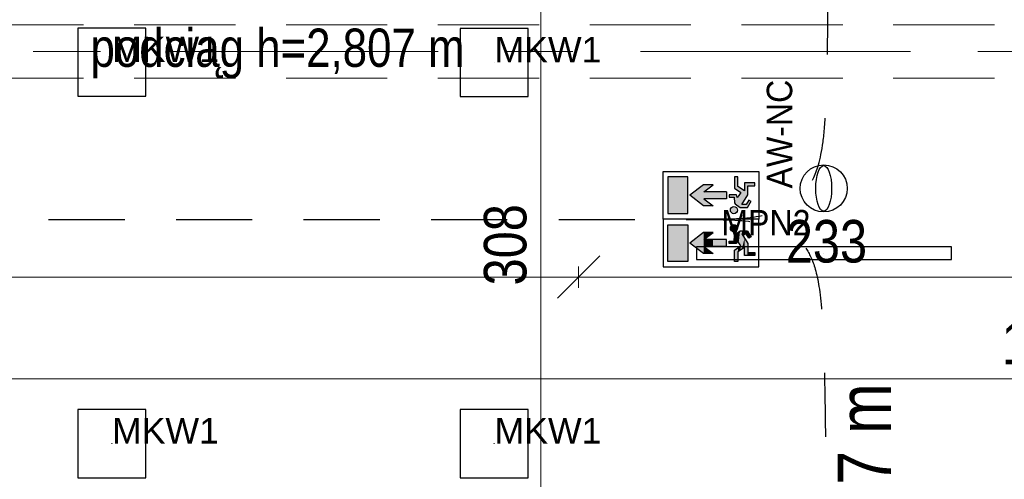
# Model space of a CAD drawing. Header units: centimetres. Extents: x -1631 to 21770, y -8842 to 3590.
# Tile 50 of 142: x 34 to 498, y 1167 to 1383. Entities that reach past the tile are written whole.
import ezdxf

# ---------------------------------------------------------------- set-up
doc = ezdxf.new("R2010")
doc.units = ezdxf.units.CM
for name, pattern in [('Dash', [60, 30, -30]), ('Oś', [222.25, 127, -31.75, 31.75, -31.75]), ('Ukryte', [71.438, 47.625, -23.813])]:
    doc.linetypes.add(name, pattern=pattern)
for name, color, linetype, lineweight in [('A-ANNO-DIMS', 211, 'Continuous', 13), ('A-ANNO-DIMS-100', 211, 'Continuous', 13), ('A-DETL', 90, 'Continuous', 9), ('A-DETL-HDLN', 90, 'Ukryte', 9), ('G-ANNO-TEXT', 231, 'Continuous', 13), ('S-GRID', 1, 'Continuous', 13)]:
    doc.layers.add(name, color=color, linetype=linetype, lineweight=lineweight)
doc.layers.add('E_oprawy', color=12, linetype='Continuous')
doc.styles.add('Arial', font='arial.ttf', dxfattribs={"width": 0.9, "height": 18})
doc.styles.add('Arial Narrow_4', font='ARIALN.TTF', dxfattribs={"height": 25})
doc.styles.add('Arial Narrow_5', font='ARIALN.TTF', dxfattribs={"height": 20})
doc.styles.add('Arial Narrow_6', font='ARIALN.TTF', dxfattribs={"height": 18})
doc.dimstyles.new('Diagonal_1_100__0__wewnętrzne', dxfattribs={"dimscale": 30.48, "dimtxt": 20.468619, "dimasz": 0.656168, "dimexe": 0.164042, "dimexo": 0.0625, "dimgap": 0.032808, "dimtad": 1, "dimdec": 0, "dimdsep": 46, "dimtxsty": 'Arial Narrow_5', "dimblk1": 'OBLIQUE', "dimblk2": 'OBLIQUE', "dimsah": 1, "dimcen": 0.09, "dimazin": 0, "dimtfac": 1, "dimtdec": 4, "dimtix": 1, "dimtmove": 0, "dimatfit": 3, "dimfxl": 0, "dimtvp": 1, "dimtolj": 1, "dimtzin": 0, "dimarcsym": 0})
doc.dimstyles.new('Diagonal_1_100__0__wewnętrzne_1', dxfattribs={"dimscale": 30.48, "dimtxt": 20.468619, "dimasz": 0.656168, "dimexe": 0.164042, "dimexo": 0.0625, "dimgap": 0.032808, "dimtad": 1, "dimdec": 0, "dimdsep": 46, "dimtxsty": 'Arial Narrow_5', "dimblk1": 'OBLIQUE', "dimblk2": 'OBLIQUE', "dimsah": 1, "dimcen": 0.09, "dimazin": 0, "dimtfac": 1, "dimtdec": 4, "dimtix": 1, "dimtmove": 1, "dimatfit": 3, "dimfxl": 0, "dimtvp": 1, "dimtolj": 1, "dimtzin": 0, "dimarcsym": 0})

# ---------------------------------------------------------------- blocks, each defined once
blk = doc.blocks.new('DIMBLOCK107-6_piętro IV __13_80 m_ - stan projektowany')
at = {"layer": 'A-ANNO-DIMS-100', "transparency": 16777216}
for p, q in [((530.38, 1214.34), (540.38, 1224.34)), ((542.38, 1214.34), (552.38, 1224.34)), ((530.38, 1209.34), (530.38, 1219.34)), ((542.38, 1209.34), (542.38, 1219.34)), ((530.38, 1214.34), (520.38, 1204.34)), ((542.38, 1214.34), (530.38, 1214.34)), ((530.38, 1214.34), (530.38, 1209.34)), ((542.38, 1214.34), (532.38, 1204.34)), ((542.38, 1214.34), (542.38, 1209.34))]:
    blk.add_line(p, q, dxfattribs=at)
blk.add_ellipse((521.83, 1214.34), major_axis=(0, 17.24), ratio=0.843549, start_param=4.712389, end_param=6.283185, dxfattribs=at)
at = {"layer": 'A-ANNO-DIMS-100', "color": 0, "transparency": 16777216, "insert": (496.49, 1241.19), "char_height": 20, "width": 30.4105, "attachment_point": 1, "line_spacing_factor": 0.974696, "style": 'Arial Narrow_5'}
blk.add_mtext('12', dxfattribs=at)
blk = doc.blocks.new('_Oblique')
at = {"color": 0, "linetype": 'ByBlock', "lineweight": -2}
blk.add_line((-0.5, -0.5), (0.5, 0.5), dxfattribs=at)
blk = doc.blocks.new('DIMBLOCK108-6_piętro IV __13_80 m_ - stan projektowany')
at = {"layer": 'A-ANNO-DIMS-100', "transparency": 16777216}
for p, q in [((-555.62, 1214.34), (-545.62, 1224.34)), ((530.38, 1214.34), (540.38, 1224.34)), ((-555.62, 1209.34), (-555.62, 1219.34)), ((530.38, 1209.34), (530.38, 1219.34)), ((-555.62, 1214.34), (-565.62, 1204.34)), ((530.38, 1214.34), (-555.62, 1214.34)), ((-555.62, 1214.34), (-555.62, 1209.34)), ((530.38, 1214.34), (520.38, 1204.34)), ((530.38, 1214.34), (530.38, 1209.34))]:
    blk.add_line(p, q, dxfattribs=at)
at = {"layer": 'A-ANNO-DIMS-100', "color": 0, "transparency": 16777216, "insert": (-37.97, 1241.19), "char_height": 20, "width": 60.821, "attachment_point": 1, "line_spacing_factor": 0.974696, "style": 'Arial Narrow_5'}
blk.add_mtext('1086', dxfattribs=at)
blk = doc.blocks.new('DIMBLOCK134-6_piętro IV __13_80 m_ - stan projektowany')
at = {"layer": 'A-ANNO-DIMS-100', "transparency": 16777216}
for p, q in [((297.38, 1262.25), (307.38, 1272.25)), ((530.38, 1262.25), (540.38, 1272.25)), ((297.38, 1257.25), (297.38, 1267.25)), ((530.38, 1257.25), (530.38, 1267.25)), ((297.38, 1262.25), (287.38, 1252.25)), ((530.38, 1262.25), (297.38, 1262.25)), ((297.38, 1262.25), (297.38, 1257.25)), ((530.38, 1262.25), (520.38, 1252.25)), ((530.38, 1262.25), (530.38, 1257.25))]:
    blk.add_line(p, q, dxfattribs=at)
at = {"layer": 'A-ANNO-DIMS-100', "color": 0, "transparency": 16777216, "insert": (394.87, 1289.09), "char_height": 20, "width": 45.6158, "attachment_point": 1, "line_spacing_factor": 0.974696, "style": 'Arial Narrow_5'}
blk.add_mtext('233', dxfattribs=at)
blk = doc.blocks.new('DIMBLOCK135-6_piętro IV __13_80 m_ - stan projektowany')
at = {"layer": 'A-ANNO-DIMS-100', "transparency": 16777216}
for p, q in [((-322.62, 1262.25), (-312.62, 1272.25)), ((297.38, 1262.25), (307.38, 1272.25)), ((-322.62, 1257.25), (-322.62, 1267.25)), ((297.38, 1257.25), (297.38, 1267.25)), ((-322.62, 1262.25), (-332.62, 1252.25)), ((297.38, 1262.25), (-322.62, 1262.25)), ((-322.62, 1262.25), (-322.62, 1257.25)), ((297.38, 1262.25), (287.38, 1252.25)), ((297.38, 1262.25), (297.38, 1257.25))]:
    blk.add_line(p, q, dxfattribs=at)
at = {"layer": 'A-ANNO-DIMS-100', "color": 0, "transparency": 16777216, "insert": (-31.63, 1289.09), "char_height": 20, "width": 45.6158, "attachment_point": 1, "line_spacing_factor": 0.974696, "style": 'Arial Narrow_5'}
blk.add_mtext('620', dxfattribs=at)
blk = doc.blocks.new('DIMBLOCK195-6_piętro IV __13_80 m_ - stan projektowany')
at = {"layer": 'A-ANNO-DIMS-100', "transparency": 16777216}
for p, q in [((279.64, 1431.33), (269.64, 1441.33)), ((274.64, 1431.33), (284.64, 1431.33)), ((279.64, 1431.33), (274.64, 1431.33)), ((279.64, 1123.33), (279.64, 1431.33)), ((279.64, 1431.33), (289.64, 1421.33)), ((279.64, 1123.33), (269.64, 1133.33)), ((274.64, 1123.33), (284.64, 1123.33)), ((279.64, 1123.33), (274.64, 1123.33)), ((279.64, 1123.33), (289.64, 1113.33))]:
    blk.add_line(p, q, dxfattribs=at)
at = {"layer": 'A-ANNO-DIMS-100', "color": 0, "transparency": 16777216, "insert": (252.79, 1258.32), "char_height": 20, "width": 45.6158, "attachment_point": 1, "rotation": 90, "line_spacing_factor": 0.974696, "style": 'Arial Narrow_5'}
blk.add_mtext('308', dxfattribs=at)
blk = doc.blocks.new('MKW1')
at = {"layer": 'E_oprawy', "linetype": 'ByBlock'}
blk.add_lwpolyline([(-15.99, 15.99), (-15.99, -16.01), (16.01, -16.01), (16.01, 15.99)], close=True, dxfattribs=at)
blk.add_circle((0.01, -0.01), 0.01, dxfattribs=at)
at = {"layer": 'E_oprawy', "color": 4, "linetype": 'ByBlock', "insert": (0.16, 12.04), "char_height": 0.2, "width": 46.0218, "attachment_point": 1}
blk.add_mtext('{\\fArial|b0|i0|c0|p0;\\H60x;MKW1}', dxfattribs=at)
blk = doc.blocks.new('MPN2')
at = {"layer": 'E_oprawy', "linetype": 'ByBlock'}
blk.add_lwpolyline([(-60, 3), (-60, -3), (60, -3), (60, 3)], close=True, dxfattribs=at)
at = {"layer": 'E_oprawy'}
blk.add_circle((0, 0), 0.00001, dxfattribs=at)
at = {"layer": 'E_oprawy', "color": 4, "style": 'Arial', "width": 0.9}
blk.add_text('MPN2', height=12, dxfattribs=at).set_placement((-48.27, 8.29))
blk = doc.blocks.new('AW-NC')
at = {"layer": 'E_oprawy', "color": 1, "linetype": 'ByBlock'}
blk.add_circle((-0.05, -0.31), 11.07, dxfattribs=at)
blk.add_ellipse((-0.05, -0.31), major_axis=(10.73, 0), ratio=0.349074, dxfattribs=at)
at = {"layer": 'E_oprawy', "color": 1, "style": 'Arial', "width": 0.9}
blk.add_text('AW-NC', height=12, dxfattribs=at).set_placement((-0.05, 14.5))
blk = doc.blocks.new('EW-2')
at = {"layer": 'E_oprawy'}
h = blk.add_hatch(color=3, dxfattribs=at)
h.paths.add_polyline_path([(2.23, 2.59), (11.57, 2.59), (11.57, 19.91), (2.23, 19.91)])
h.paths.add_polyline_path([(19.07, 12.86), (23.45, 16.18), (18.95, 16.18), (12.44, 11.25), (18.95, 6.32), (23.45, 6.32), (19.07, 9.64), (29.76, 9.64), (29.76, 12.86)])
h.paths.add_polyline_path([(34.83, 10.13), (34.45, 11.43), (30.95, 11.43), (30.95, 10.28), (33.37, 10.28), (33.55, 7.66), (33.78, 7.2), (36.15, 5.56), (39.6, 5.56), (40.91, 7.61), (41.35, 8.3), (40.34, 8.95), (39, 6.86), (36.98, 6.86), (39.76, 11.38), (39.76, 15.71), (43.08, 15.71), (43.08, 17.09), (38.25, 17.11), (38.25, 13.31), (35.12, 15.31), (35.12, 19.91), (33.6, 19.91), (33.6, 14.51), (36.47, 12.55), (35.51, 11.13)])
h.paths.add_polyline_path([(33.25, 2.59, 1), (33.25, 5.94, 1)])
at = {"layer": 'E_oprawy', "color": 3}
for p, q in [((0, 0), (0, 22.5)), ((0, 22.5), (45, 22.5)), ((45, 22.5), (45, 0)), ((45, 0), (0, 0)), ((0, 0), (0, -22.5)), ((45, 0), (0, 0)), ((0, 0), (0, -22.5)), ((45, -22.5), (45, 0)), ((0, -22.5), (45, -22.5))]:
    blk.add_line(p, q, dxfattribs=at)
at = {"layer": 'E_oprawy', "color": 3, "linetype": 'Continuous'}
for p, q in [((11.57, 19.91), (2.23, 19.91)), ((2.23, 19.91), (2.23, 2.59)), ((11.57, 2.59), (11.57, 19.91)), ((35.12, 19.91), (33.6, 19.91)), ((33.6, 19.91), (33.6, 14.51)), ((35.12, 15.31), (35.12, 19.91)), ((18.95, 16.18), (12.44, 11.25)), ((23.45, 16.18), (18.95, 16.18)), ((19.07, 12.86), (23.45, 16.18)), ((33.6, 14.51), (36.47, 12.55)), ((38.25, 13.31), (35.12, 15.31)), ((43.08, 17.09), (38.25, 17.11)), ((38.25, 17.11), (38.25, 13.31)), ((39.76, 11.38), (39.76, 15.71)), ((39.76, 15.71), (43.08, 15.71)), ((43.08, 15.71), (43.08, 17.09)), ((18.95, 6.32), (12.44, 11.25)), ((29.76, 12.86), (19.07, 12.86)), ((29.76, 9.64), (19.07, 9.64)), ((19.07, 9.64), (23.45, 6.32)), ((29.76, 12.86), (29.76, 9.64)), ((34.45, 11.43), (30.95, 11.43)), ((30.95, 11.43), (30.95, 10.28)), ((30.95, 10.28), (33.37, 10.28)), ((33.37, 10.28), (33.55, 7.66)), ((34.83, 10.13), (34.45, 11.43)), ((35.51, 11.13), (34.83, 10.13)), ((36.47, 12.55), (35.51, 11.13)), ((36.98, 6.86), (39.76, 11.38)), ((23.45, 6.32), (18.95, 6.32)), ((33.55, 7.66), (33.78, 7.2)), ((33.78, 7.2), (36.15, 5.56)), ((36.15, 5.56), (39.6, 5.56)), ((39, 6.86), (36.98, 6.86)), ((40.34, 8.95), (39, 6.86)), ((39.6, 5.56), (40.91, 7.61)), ((41.35, 8.3), (40.34, 8.95)), ((40.91, 7.61), (41.35, 8.3)), ((2.23, 2.59), (11.57, 2.59)), ((2.23, -2.59), (11.57, -2.59)), ((2.23, -19.91), (2.23, -2.59)), ((11.57, -2.59), (11.57, -19.91)), ((18.95, -6.32), (12.44, -11.25)), ((23.45, -6.32), (18.95, -6.32)), ((19.07, -9.64), (23.45, -6.32)), ((33.37, -10.28), (33.55, -7.66)), ((33.55, -7.66), (33.78, -7.2)), ((33.78, -7.2), (36.15, -5.56)), ((36.15, -5.56), (39.6, -5.56)), ((39, -6.86), (36.98, -6.86)), ((36.98, -6.86), (39.76, -11.38)), ((40.34, -8.95), (39, -6.86)), ((39.6, -5.56), (40.91, -7.61)), ((41.35, -8.3), (40.34, -8.95)), ((40.91, -7.61), (41.35, -8.3)), ((18.95, -16.18), (12.44, -11.25)), ((29.76, -9.64), (19.07, -9.64)), ((29.76, -12.86), (19.07, -12.86)), ((19.07, -12.86), (23.45, -16.18)), ((29.76, -12.86), (29.76, -9.64)), ((30.95, -11.43), (30.95, -10.28)), ((30.95, -10.28), (33.37, -10.28)), ((34.45, -11.43), (30.95, -11.43)), ((33.6, -14.51), (36.47, -12.55)), ((34.83, -10.13), (34.45, -11.43)), ((35.51, -11.13), (34.83, -10.13)), ((38.25, -13.31), (35.12, -15.31)), ((36.47, -12.55), (35.51, -11.13)), ((38.25, -17.11), (38.25, -13.31)), ((39.76, -11.38), (39.76, -15.71)), ((23.45, -16.18), (18.95, -16.18)), ((33.6, -19.91), (33.6, -14.51)), ((35.12, -15.31), (35.12, -19.91)), ((43.08, -17.09), (38.25, -17.11)), ((39.76, -15.71), (43.08, -15.71)), ((43.08, -15.71), (43.08, -17.09)), ((11.57, -19.91), (2.23, -19.91)), ((35.12, -19.91), (33.6, -19.91))]:
    blk.add_line(p, q, dxfattribs=at)
for centre in [(33.25, 4.26), (33.25, -4.26)]:
    blk.add_circle(centre, 1.68, dxfattribs=at)
for points in [[(11.57, -19.91), (11.57, -2.59), (2.23, -19.91)], [(2.23, -19.91), (11.57, -2.59), (2.23, -2.59)], [(32.07, -5.45), (32.07, -3.08), (31.57, -4.26)], [(33.25, -5.94), (33.25, -2.59), (32.07, -5.45)], [(32.07, -5.45), (33.25, -2.59), (32.07, -3.08)], [(33.25, -5.94), (33.37, -2.63), (33.25, -2.59)], [(33.37, -5.9), (33.37, -2.63), (33.25, -5.94)], [(33.37, -5.9), (33.55, -2.71), (33.37, -2.63)], [(33.55, -5.82), (33.55, -2.71), (33.37, -5.9)], [(33.55, -5.82), (33.6, -2.73), (33.55, -2.71)], [(33.6, -5.8), (33.6, -2.73), (33.55, -5.82)], [(33.6, -5.8), (33.78, -2.8), (33.6, -2.73)], [(33.78, -5.73), (33.78, -2.8), (33.6, -5.8)], [(33.78, -5.73), (34.44, -3.08), (33.78, -2.8)], [(34.44, -5.45), (34.44, -3.08), (33.78, -5.73)], [(34.44, -5.45), (34.45, -3.09), (34.44, -3.08)], [(34.45, -5.43), (34.45, -3.09), (34.44, -5.45)], [(34.45, -5.43), (34.83, -4.01), (34.45, -3.09)], [(34.83, -4.52), (34.83, -4.01), (34.45, -5.43)], [(34.83, -4.52), (34.93, -4.26), (34.83, -4.01)], [(18.95, -16.18), (18.95, -6.32), (12.44, -11.25)], [(19.07, -16.18), (19.07, -6.32), (18.95, -16.18)], [(18.95, -16.18), (19.07, -6.32), (18.95, -6.32)], [(19.07, -9.64), (23.45, -6.32), (19.07, -6.32)], [(33.55, -11.43), (33.55, -7.66), (33.37, -11.43)], [(33.37, -11.43), (33.55, -7.66), (33.37, -10.28)], [(33.6, -11.43), (33.6, -7.56), (33.55, -11.43)], [(33.55, -11.43), (33.6, -7.56), (33.55, -7.66)], [(33.78, -11.43), (33.78, -7.2), (33.6, -11.43)], [(33.6, -11.43), (33.78, -7.2), (33.6, -7.56)], [(34.44, -11.43), (34.44, -6.74), (33.78, -11.43)], [(33.78, -11.43), (34.44, -6.74), (33.78, -7.2)], [(34.45, -11.43), (34.45, -6.74), (34.44, -11.43)], [(34.44, -11.43), (34.45, -6.74), (34.44, -6.74)], [(34.83, -10.13), (34.83, -6.47), (34.45, -11.43)], [(34.45, -11.43), (34.83, -6.47), (34.45, -6.74)], [(34.93, -10.29), (34.93, -6.4), (34.83, -10.13)], [(34.83, -10.13), (34.93, -6.4), (34.83, -6.47)], [(35.12, -10.56), (35.12, -6.28), (34.93, -10.29)], [(34.93, -10.29), (35.12, -6.28), (34.93, -6.4)], [(35.51, -11.13), (35.51, -6), (35.12, -10.56)], [(35.12, -10.56), (35.51, -6), (35.12, -6.28)], [(36.15, -12.08), (36.15, -5.56), (35.51, -11.13)], [(35.51, -11.13), (36.15, -5.56), (35.51, -6)], [(36.47, -12.55), (36.47, -5.56), (36.15, -12.08)], [(36.15, -12.08), (36.47, -5.56), (36.15, -5.56)], [(36.98, -14.12), (36.98, -5.56), (36.47, -14.45)], [(36.47, -14.45), (36.98, -5.56), (36.47, -5.56)], [(38.25, -6.86), (38.25, -5.56), (36.98, -6.86)], [(36.98, -6.86), (38.25, -5.56), (36.98, -5.56)], [(36.98, -14.12), (38.25, -8.92), (36.98, -6.86)], [(38.25, -13.31), (38.25, -8.92), (36.98, -14.12)], [(39, -6.86), (39, -5.56), (38.25, -6.86)], [(38.25, -6.86), (39, -5.56), (38.25, -5.56)], [(38.25, -17.11), (39, -10.14), (38.25, -8.92)], [(39.6, -7.8), (39.6, -5.56), (39, -6.86)], [(39, -6.86), (39.6, -5.56), (39, -5.56)], [(39.6, -7.8), (39.76, -5.81), (39.6, -5.56)], [(39.76, -8.06), (39.76, -5.81), (39.6, -7.8)], [(39.76, -8.06), (40.34, -6.71), (39.76, -5.81)], [(40.34, -8.95), (40.34, -6.71), (39.76, -8.06)], [(40.34, -8.95), (40.91, -7.61), (40.34, -6.71)], [(40.91, -8.58), (40.91, -7.61), (40.34, -8.95)], [(40.91, -8.58), (41.35, -8.3), (40.91, -7.61)], [(23.45, -12.86), (23.45, -9.64), (19.07, -12.86)], [(19.07, -12.86), (23.45, -9.64), (19.07, -9.64)], [(19.07, -16.18), (23.45, -16.18), (19.07, -12.86)], [(29.76, -12.86), (29.76, -9.64), (23.45, -12.86)], [(23.45, -12.86), (29.76, -9.64), (23.45, -9.64)], [(31.57, -11.43), (31.57, -10.28), (30.95, -11.43)], [(30.95, -11.43), (31.57, -10.28), (30.95, -10.28)], [(32.07, -11.43), (32.07, -10.28), (31.57, -11.43)], [(31.57, -11.43), (32.07, -10.28), (31.57, -10.28)], [(33.25, -11.43), (33.25, -10.28), (32.07, -11.43)], [(32.07, -11.43), (33.25, -10.28), (32.07, -10.28)], [(33.37, -11.43), (33.37, -10.28), (33.25, -11.43)], [(33.25, -11.43), (33.37, -10.28), (33.25, -10.28)], [(34.83, -19.91), (34.83, -13.67), (34.45, -19.91)], [(34.45, -19.91), (34.83, -13.67), (34.45, -13.93)], [(34.93, -19.91), (34.93, -13.6), (34.83, -19.91)], [(34.83, -19.91), (34.93, -13.6), (34.83, -13.67)], [(35.12, -19.91), (35.12, -13.48), (34.93, -19.91)], [(34.93, -19.91), (35.12, -13.48), (34.93, -13.6)], [(35.51, -15.06), (35.51, -13.21), (35.12, -15.31)], [(35.12, -15.31), (35.51, -13.21), (35.12, -13.48)], [(36.15, -14.65), (36.15, -12.77), (35.51, -15.06)], [(35.51, -15.06), (36.15, -12.77), (35.51, -13.21)], [(36.47, -14.45), (36.47, -12.55), (36.15, -14.65)], [(36.15, -14.65), (36.47, -12.55), (36.15, -12.77)], [(39, -17.1), (39, -10.14), (38.25, -17.11)], [(39, -17.1), (39.6, -11.12), (39, -10.14)], [(39.6, -17.1), (39.6, -11.12), (39, -17.1)], [(39.6, -17.1), (39.76, -11.38), (39.6, -11.12)], [(39.76, -17.1), (39.76, -11.38), (39.6, -17.1)], [(33.78, -19.91), (33.78, -14.38), (33.6, -19.91)], [(33.6, -19.91), (33.78, -14.38), (33.6, -14.51)], [(34.44, -19.91), (34.44, -13.94), (33.78, -19.91)], [(33.78, -19.91), (34.44, -13.94), (33.78, -14.38)], [(34.45, -19.91), (34.45, -13.93), (34.44, -19.91)], [(34.44, -19.91), (34.45, -13.93), (34.44, -13.94)], [(40.34, -17.1), (40.34, -15.71), (39.76, -17.1)], [(39.76, -17.1), (40.34, -15.71), (39.76, -15.71)], [(40.91, -17.1), (40.91, -15.71), (40.34, -17.1)], [(40.34, -17.1), (40.91, -15.71), (40.34, -15.71)], [(41.35, -17.09), (41.35, -15.71), (40.91, -17.1)], [(40.91, -17.1), (41.35, -15.71), (40.91, -15.71)], [(43.08, -17.09), (43.08, -15.71), (41.35, -17.09)], [(41.35, -17.09), (43.08, -15.71), (41.35, -15.71)]]:
    blk.add_solid(points, dxfattribs=at)

msp = doc.modelspace()

# ---------------------------------------------------------------- linework, layer by layer
at = {"layer": 'A-DETL', "linetype": 'Dash', "lineweight": 25}
for points, knots in [([(-555.62, 1472.57), (-478.91, 1472.57), (-476.08, 1472.57), (-439.12, 1472.57), (-439.12, 1435.62), (-439.12, 1432.79), (-439.12, 1329.11), (-439.12, 1326.28), (-439.12, 1289.33), (-402.17, 1289.33), (-399.34, 1289.33), (54.38, 1289.33), (347.2, 1289.33), (391.67, 1289.33), (418.55, 1316.21), (413.88, 1393.93), (413.88, 1663.13)], [0, 0, 0, 0, 1.274059, 2.1133, 2.95254, 4.521491, 5.717221, 7.286172, 8.125412, 8.964652, 14.361634, 22.556861, 31.207392, 35.311818, 37.065318, 41.276562, 41.276562, 41.276562, 41.276562]), ([(-555.62, 1472.57), (-478.91, 1472.57), (-450.62, 1472.57), (-439.12, 1472.57), (-439.12, 1461.07), (-439.12, 1432.79), (-439.12, 1329.11), (-439.12, 1326.28), (-439.12, 1289.33), (-402.17, 1289.33), (-399.34, 1289.33), (54.38, 1289.33), (347.2, 1289.33), (391.67, 1289.33), (413.88, 1267.11), (413.88, 1211.15), (413.88, 1019.9)], [0, 0, 0, 0, 1.274059, 1.834911, 2.395763, 3.964714, 5.438832, 7.007784, 7.847024, 8.686264, 14.083246, 22.278473, 30.929004, 34.961158, 36.402966, 39.45005, 39.45005, 39.45005, 39.45005])]:
    msp.add_open_spline(points, degree=3, knots=knots, dxfattribs=at)
at = {"layer": 'A-DETL-HDLN'}
for p, q in [((-1197.62, 1380.83), (1172.38, 1380.83)), ((-1197.62, 1355.83), (1172.38, 1355.83))]:
    msp.add_line(p, q, dxfattribs=at)
at = {"layer": 'S-GRID', "linetype": 'Oś'}
msp.add_line((1342.46, 1368.33), (-1368.76, 1368.33), dxfattribs=at)

# ---------------------------------------------------------------- block references
at = {"layer": 'E_oprawy', "color": 2}
for p in [(77.7, 1363.33), (257.66, 1363.15), (77.66, 1183.87), (257.66, 1183.87)]:
    msp.add_blockref('MKW1', p, dxfattribs=at)
for name, p, rotation in [('AW-NC', (412.38, 1304), 90), ('EW-2', (337.19, 1289.48), 359.9999999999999)]:
    msp.add_blockref(name, p, dxfattribs=dict(at, rotation=rotation))
at = {"layer": 'E_oprawy'}
msp.add_blockref('MPN2', (412.82, 1273.51), dxfattribs=at)

# ---------------------------------------------------------------- texts
at = {"layer": 'G-ANNO-TEXT', "color": 7, "insert": (67.7, 1379.14), "char_height": 18, "width": 379, "attachment_point": 1, "line_spacing_factor": 0.949189, "style": 'Arial Narrow_6'}
msp.add_mtext('\\pt127.00008,253.99998,381.00006,507.99996,635.00004,761.99994,889.00002,1015.99992,1143,1270.00008,1396.99998,1524.00006,1650.99996,1778.00004,1904.99994,2032.00002,2158.99992,2286,2413.00008,2539.99998,2667.00006,2793.99996,2921.00004,3047.99994,3175.00002,3301.99992,3429,3556.00008,3682.99998,3810.00006,3936.99996,4064.00004;podciąg h=2,807 m', dxfattribs=at)
at = {"layer": 'G-ANNO-TEXT', "color": 11, "insert": (419.29, 1108.82), "char_height": 25, "width": 104.939, "attachment_point": 1, "rotation": 90, "line_spacing_factor": 0.949189, "style": 'Arial Narrow_4'}
msp.add_mtext('\\pxt5.08,10.16,15.24,20.32,25.4,30.48,35.56,40.64,45.72,50.8,55.88,60.96,66.04,71.12,76.2,81.28,86.36,91.44,96.52,101.6,106.68,111.76,116.84,121.92,127,132.08,137.16,142.24,147.32,152.4,157.48,162.56;{13,97 m}', dxfattribs=at)

# ---------------------------------------------------------------- dimensions: what is measured, and where the dimension line sits
at = {"layer": 'A-ANNO-DIMS'}
dim = msp.add_linear_dim(base=(279.64, 1431.33), p1=(274.64, 1123.33), p2=(274.64, 1431.33), angle=90, dimstyle='Diagonal_1_100__0__wewnętrzne', override={"dimpost": '<>', "dimfxl": 308}, dxfattribs=at)
dim.commit()
dim.dimension.update_dxf_attribs({"geometry": 'DIMBLOCK195-6_piętro IV __13_80 m_ - stan projektowany', "text_midpoint": (268.43, 1277.33)})
for base, p1, p2, override, picture, middle in [((-322.62, 1262.25), (297.38, 1257.25), (-322.62, 1257.25), {"dimpost": '<>', "dimfxl": 620}, 'DIMBLOCK135-6_piętro IV __13_80 m_ - stan projektowany', (-12.62, 1273.46)), ((297.38, 1262.25), (530.38, 1257.25), (297.38, 1257.25), {"dimpost": '<>', "dimfxl": 233}, 'DIMBLOCK134-6_piętro IV __13_80 m_ - stan projektowany', (413.88, 1273.46)), ((-555.62, 1214.34), (530.38, 1209.34), (-555.62, 1209.34), {"dimpost": '<>', "dimfxl": 1086}, 'DIMBLOCK108-6_piętro IV __13_80 m_ - stan projektowany', (-12.62, 1225.56))]:
    dim = msp.add_linear_dim(base=base, p1=p1, p2=p2, dimstyle='Diagonal_1_100__0__wewnętrzne', override=override, dxfattribs=at)
    dim.commit()
    dim.dimension.update_dxf_attribs({"geometry": picture, "text_midpoint": middle})
dim = msp.add_linear_dim(base=(530.38, 1214.34), p1=(542.38, 1209.34), p2=(530.38, 1209.34), dimstyle='Diagonal_1_100__0__wewnętrzne_1', override={"dimpost": '<>', "dimfxl": 12}, dxfattribs=at)
dim.commit()
dim.dimension.update_dxf_attribs({"geometry": 'DIMBLOCK107-6_piętro IV __13_80 m_ - stan projektowany', "text_midpoint": (511.69, 1227.86), "dimtype": 160, "text_rotation": 360})

doc.saveas('drawing.dxf')
